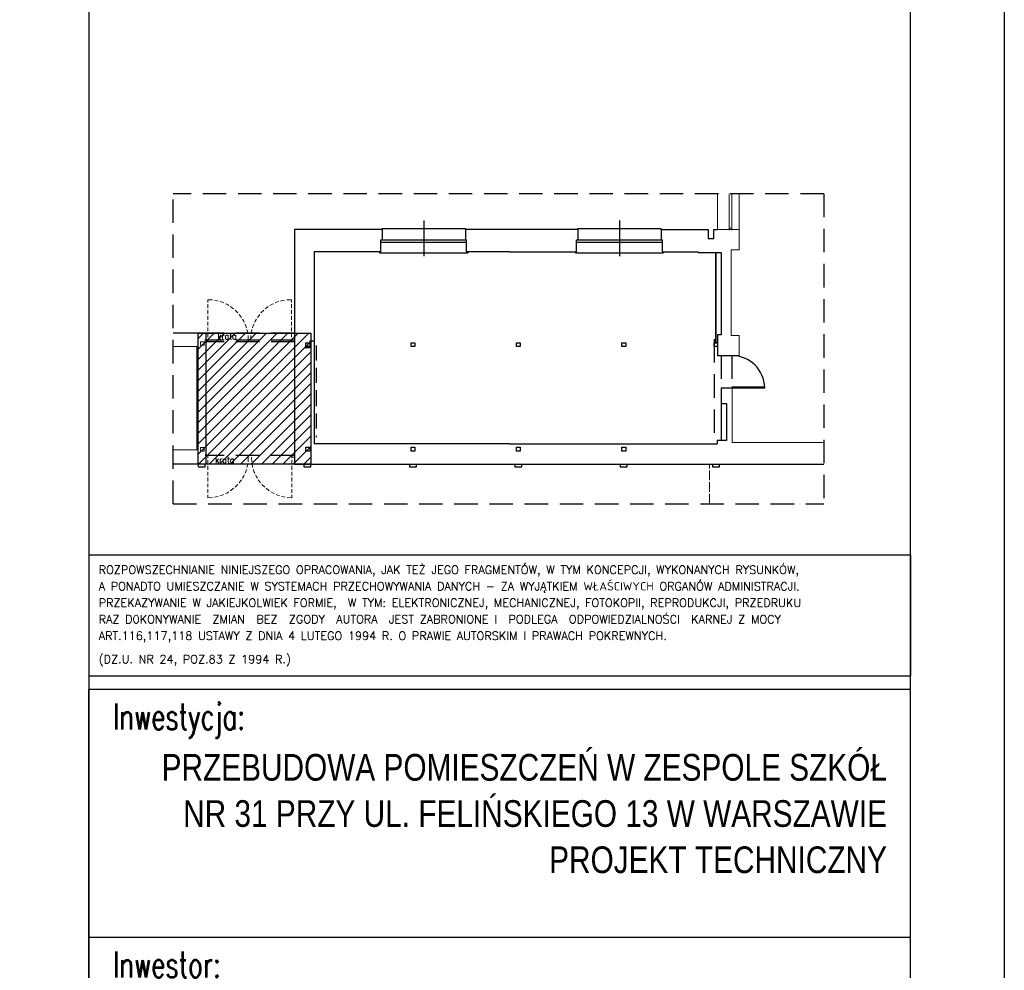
# Model space of a CAD drawing. Extents: x 678233 to 771511, y -128679 to -91169.
# Tile 44 of 62: x 760110 to 760530, y -94733 to -94327. Entities that reach past the tile are written whole.
import ezdxf
from ezdxf.enums import TextEntityAlignment as Align

# ---------------------------------------------------------------- set-up
doc = ezdxf.new("R2010")
doc.units = 0
doc.linetypes.add('DASHED', pattern=[0.75, 0.5, -0.25])
doc.linetypes.add('HIDDEN', pattern=[9.525, 6.35, -3.175])
doc.layers.get('Defpoints').update_dxf_attribs({"linetype": 'CONTINUOUS'})
for name, color, linetype in [('1_WYBURZENIA', 40, 'CONTINUOUS'), ('DRZWI', 2, 'CONTINUOUS'), ('hatch', 8, 'CONTINUOUS'), ('MEBLE', 4, 'CONTINUOUS'), ('OKNA', 4, 'CONTINUOUS'), ('PDF_686_ZS31_Felińskiego13_XRF_Parter$PR-ściany', 7, 'CONTINUOUS'), ('PDF_686_ZS31_Felińskiego13_XRF_Parter$SC-SLUPY', 7, 'CONTINUOUS'), ('PDF_686_ZS31_Felińskiego13_XRF_Parter$SCIANY', 7, 'CONTINUOUS'), ('PRZEKROJOWE', 7, 'CONTINUOUS'), ('PRZERYWANA', 9, 'DASHED'), ('ramka', 2, 'CONTINUOUS'), ('tabelka', 2, 'CONTINUOUS'), ('WIDOKOWE', 2, 'CONTINUOUS')]:
    doc.layers.add(name, color=color, linetype=linetype)
for name, color, linetype, true_color in [('PDF_686_ZS31_Felińskiego13_XRF_Parter$IA_1_widok', 9, 'CONTINUOUS', 0x808080), ('PDF_686_ZS31_Felińskiego13_XRF_Parter$OKNA', 9, 'CONTINUOUS', 0x808080), ('PDF_686_ZS31_Felińskiego13_XRF_Parter$powzabudowy', 9, 'CONTINUOUS', 0x808080), ('PDF_686_ZS31_Felińskiego13_XRF_Parter$TEKST', 9, 'CONTINUOUS', 0x808080), ('PDF_686_ZS31_Felińskiego13_XRF_Parter$widok', 9, 'CONTINUOUS', 0x808080), ('PDF_686_ZS31_Felińskiego13_XRF_Parter$widoki', 9, 'CONTINUOUS', 0x808080)]:
    doc.layers.add(name, color=color, linetype=linetype, true_color=true_color)
doc.styles.add('ARIAL_CE', font='arial.ttf')
doc.styles.add('ROMANS', font='romans.shx', dxfattribs={"width": 0.6})

# ---------------------------------------------------------------- blocks, each defined once
blk = doc.blocks.new('TABELKA NOWA 334')
at = {"layer": 'tabelka', "ltscale": 2}
for p, q in [((42790.44, -47472.2), (43615.44, -47472.2)), ((42790.44, -47472.2), (42790.44, -47593.62)), ((43615.44, -47472.2), (43615.44, -47593.62)), ((42790.44, -47593.62), (43615.44, -47593.62)), ((42790.44, -48703.2), (42790.44, -47607.39)), ((43615.44, -47607.39), (42790.44, -47607.39)), ((43615.44, -47856.34), (42790.44, -47856.34))]:
    blk.add_line(p, q, dxfattribs=at)
blk.add_lwpolyline([(42790.44, -49379.6), (43615.44, -49379.6), (43615.44, -47607.39), (42790.44, -47607.39)], close=True, dxfattribs=at)
at = {"layer": 'tabelka', "ltscale": 2, "style": 'ROMANS'}
for s, height, p in [('ROZPOWSZECHNIANIE NINIEJSZEGO OPRACOWANIA, JAK TEŻ JEGO FRAGMENTÓW, W TYM KONCEPCJI, WYKONANYCH RYSUNKÓW,', 8.28174, (42800.33, -47491.27)), ('A PONADTO UMIESZCZANIE W SYSTEMACH PRZECHOWYWANIA DANYCH - ZA WYJĄTKIEM WŁAŚCIWYCH ORGANÓW ADMINISTRACJI. ', 8.28174, (42800.33, -47507.83)), ('PRZEKAZYWANIE W JAKIEJKOLWIEK FORMIE,  W TYM: ELEKTRONICZNEJ, MECHANICZNEJ, FOTOKOPII, REPRODUKCJI, PRZEDRUKU', 8.28174, (42800.33, -47524.4)), ('RAZ D0KONYWANIE  ZMIAN  BEZ  ZGODY  AUTORA  JEST ZABRONIONE I  PODLEGA  ODPOWIEDZIALNOŚCI  KARNEJ Z MOCY ', 8.28174, (42800.33, -47540.96)), ('ART.116,117,118 USTAWY Z DNIA 4 LUTEGO 1994 R. O PRAWIE AUTORSKIM I PRAWACH POKREWNYCH.', 8.2817, (42800.33, -47557.52)), ('(DZ.U. NR 24, POZ.83 Z 1994 R.)', 8.2817, (42800.33, -47581.11))]:
    blk.add_text(s, height=height, rotation=359.9955, dxfattribs=at).set_placement(p)
at = {"layer": 'tabelka', "ltscale": 2, "style": 'ROMANS', "width": 0.7}
for s, height, p in [('Inwestycja:', 26.1738, (42814.67, -47647.64)), ('Inwestor:', 26.174, (42814.67, -47896.59))]:
    blk.add_text(s, height=height, dxfattribs=at).set_placement(p)
at = {"layer": 'tabelka', "ltscale": 2, "style": 'ARIAL_CE', "width": 0.8}
for tag, height, p in [('Inwestycja 1', 26.78, (43591.7, -47698.87)), ('Inwestycja 2', 26.78, (43591.7, -47745.28)), ('Inwestycja 3', 26.78, (43591.7, -47791.69)), ('Inwestycja 4', 26.78, (43591.7, -47838.1)), ('INWESTOR 1', 26.78, (43591.7, -47947.82)), ('INWESTOR 2', 26.78, (43591.7, -47994.23)), ('INWESTOR 3', 26.78, (43591.7, -48040.64)), ('INWESTOR 4', 26.78, (43591.7, -48087.05)), ('Adres 1', 26.78, (43591.7, -48196.77)), ('Adres 2', 26.78, (43591.7, -48243.18)), ('Adres 3', 26.78, (43591.7, -48289.59)), ('Adres 4', 26.78, (43591.7, -48336)), ('TEMAT1', 25.91, (43585.8, -49053)), ('TEMAT2', 25.91, (43585.8, -49097.9)), ('TEMAT3', 25.91, (43585.8, -49142.8))]:
    blk.add_attdef(tag, text='', height=height, dxfattribs=at).set_placement(p, align=Align.RIGHT)
at = {"layer": 'tabelka', "ltscale": 2, "style": 'ROMANS', "width": 0.7, "flags": 4}
for tag, p in [('arch. wn. Piotr Kostrzewski', (42814.67, -48813.79)), ('arch. wn. Artur Lewandowski', (42814.67, -48886.5)), ('....', (42814.67, -48959.2))]:
    blk.add_attdef(tag, p, '', height=26.17, dxfattribs=at)
at = {"layer": 'tabelka', "ltscale": 2, "style": 'ARIAL_CE', "width": 0.8}
for tag, height, p in [('1:20', 45.9, (43218.41, -49216.02)), ('A 12', 61.2, (43585.8, -49292.68)), ('sierpień 2013', 30.6, (43218.41, -49325.08))]:
    blk.add_attdef(tag, text='', height=height, dxfattribs=at).set_placement(p, align=Align.MIDDLE_RIGHT)

msp = doc.modelspace()

# ---------------------------------------------------------------- hatches: boundary and pattern name
at = {"layer": 'hatch'}
h = msp.add_hatch(dxfattribs=at)
h.set_pattern_fill('ANSI31', color=256)
h.set_pattern_definition([(45, (2374.9435, 1685), (-2.24506403, 2.24506403), [])])
h.paths.add_polyline_path([(760234.06, -94517.25), (760185.89, -94517.25), (760185.89, -94461.23), (760234.06, -94461.23)])

# ---------------------------------------------------------------- linework, layer by layer
at = {"layer": '1_WYBURZENIA'}
msp.add_lwpolyline([(760234.06, -94517.25), (760185.89, -94517.25), (760185.89, -94461.23), (760234.06, -94461.23)], close=True, dxfattribs=at)
at = {"layer": 'Defpoints'}
for p, q in [((760264.4, -94416.98), (760264.4, -94421.48)), ((760299.95, -94416.98), (760299.95, -94421.48)), ((760347.95, -94416.98), (760347.95, -94421.48)), ((760383.5, -94416.98), (760383.5, -94421.48)), ((760406, -94420.88), (760406, -94416.98)), ((760406, -94416.98), (760407.59, -94416.98)), ((760300.51, -94426.58), (760300.51, -94421.48)), ((760384.06, -94426.58), (760384.06, -94421.48)), ((760409.11, -94470.75), (760416.88, -94470.75)), ((760411.36, -94491.3), (760411.36, -94507.13)), ((760337.31, -94508.55), (760375.05, -94508.55)), ((760406.11, -94508.55), (760407.46, -94508.55)), ((760411.36, -94507.13), (760407.46, -94507.13)), ((760407.46, -94507.13), (760407.46, -94508.55))]:
    msp.add_line(p, q, dxfattribs=at)
msp.add_lwpolyline([(759479.97, -93921.74), (760529.97, -93921.74), (760529.97, -95406.74), (759479.97, -95406.74)], close=True, dxfattribs=at)
at = {"layer": 'DRZWI'}
for p, q in [((760413.72, -94484.24), (760427.75, -94484.24)), ((760413.72, -94484.55), (760427.75, -94484.55))]:
    msp.add_line(p, q, dxfattribs=at)
msp.add_arc((760413.72, -94484.87), 14.03, 1.2979, 89.9896, dxfattribs=at)
at = {"layer": 'MEBLE', "color": 8, "linetype": 'HIDDEN'}
for p, q in [((760236.22, -94466.6), (760236.22, -94486.1)), ((760236.22, -94486.1), (760236.22, -94505.6))]:
    msp.add_line(p, q, dxfattribs=at)
at = {"layer": 'MEBLE'}
msp.add_lwpolyline([(760406.86, -94465.35), (760406.86, -94465.35), (760406.86, -94426.88), (760406.86, -94426.88)], close=True, dxfattribs=at)
at = {"layer": 'OKNA'}
for p, q in [((760282.18, -94413.21), (760282.18, -94428.48)), ((760365.73, -94413.21), (760365.73, -94428.48)), ((760263.84, -94421.48), (760300.51, -94421.48)), ((760263.84, -94422.38), (760300.51, -94422.38)), ((760347.39, -94421.48), (760384.06, -94421.48)), ((760347.39, -94422.38), (760384.06, -94422.38))]:
    msp.add_line(p, q, dxfattribs=at)
at = {"layer": 'PDF_686_ZS31_Felińskiego13_XRF_Parter$IA_1_widok', "lineweight": 0}
msp.add_lwpolyline([(760416.88, -94417.33), (760416.88, -94401.74)], dxfattribs=at)
at = {"layer": 'PDF_686_ZS31_Felińskiego13_XRF_Parter$OKNA', "lineweight": 0}
for points in [[(760412.55, -94416.94), (760412.55, -94401.74)], [(760412.55, -94417.33), (760412.55, -94401.74)], [(760413.63, -94417.33), (760413.63, -94401.74)], [(760413.63, -94417.33), (760413.63, -94401.74)], [(760412.55, -94416.5), (760413.63, -94416.5)]]:
    msp.add_lwpolyline(points, dxfattribs=at)
at = {"layer": 'PDF_686_ZS31_Felińskiego13_XRF_Parter$powzabudowy', "lineweight": 0}
for points in [[(760404.15, -94519.09), (760404.15, -94517.24)], [(760404.15, -94523.54), (760404.15, -94521.76)], [(760404.15, -94528.06), (760404.15, -94526.28)], [(760404.15, -94532.58), (760404.15, -94530.8)]]:
    msp.add_lwpolyline(points, dxfattribs=at)
at = {"layer": 'PDF_686_ZS31_Felińskiego13_XRF_Parter$PR-ściany', "lineweight": 13}
msp.add_lwpolyline([(760175.25, -94467.02), (760180.98, -94467.02)], dxfattribs=at)
at = {"layer": 'PDF_686_ZS31_Felińskiego13_XRF_Parter$SC-SLUPY', "lineweight": 13}
msp.add_line((760407.59, -94416.98), (760416.88, -94416.98), dxfattribs=at)
at = {"layer": 'PDF_686_ZS31_Felińskiego13_XRF_Parter$SCIANY', "lineweight": 13}
for p, q in [((760416.88, -94425.73), (760416.88, -94416.98)), ((760413.44, -94462.32), (760413.44, -94425.73)), ((760413.44, -94425.73), (760416.88, -94425.73)), ((760416.88, -94462.32), (760413.44, -94462.32)), ((760416.88, -94470.75), (760416.88, -94462.32)), ((760180.98, -94467.02), (760185.37, -94467.02)), ((760185.37, -94467.02), (760185.37, -94511.05)), ((760413.76, -94507.95), (760413.76, -94484.55)), ((760452.93, -94507.95), (760413.76, -94507.95)), ((760185.37, -94511.05), (760175.25, -94511.05))]:
    msp.add_line(p, q, dxfattribs=at)
for points in [[(760186.9, -94464.98), (760188.42, -94464.98), (760188.42, -94466.44), (760186.9, -94466.44)], [(760186.9, -94511.63), (760188.42, -94511.63), (760188.42, -94510.1), (760186.9, -94510.1)]]:
    msp.add_lwpolyline(points, close=True, dxfattribs=at)
at = {"layer": 'PDF_686_ZS31_Felińskiego13_XRF_Parter$TEKST', "lineweight": 0}
msp.add_line((760198.41, -94514.92), (760199.42, -94514.92), dxfattribs=at)
for points in [[(760194.56, -94461.19), (760194.56, -94463.92)], [(760195.58, -94462.08), (760194.56, -94463.41)], [(760196.28, -94462.08), (760196.28, -94463.92)], [(760196.28, -94462.9), (760196.4, -94462.46), (760196.59, -94462.2), (760196.79, -94462.08), (760197.1, -94462.08)], [(760198.76, -94462.46), (760198.57, -94462.2), (760198.38, -94462.08), (760198.06, -94462.08), (760197.87, -94462.2), (760197.61, -94462.46), (760197.55, -94462.9), (760197.55, -94463.16), (760197.61, -94463.54), (760197.87, -94463.79), (760198.06, -94463.92), (760198.38, -94463.92), (760198.57, -94463.79), (760198.76, -94463.54)], [(760198.76, -94462.08), (760198.76, -94463.92)], [(760199.39, -94462.08), (760200.09, -94462.08)], [(760199.71, -94461.19), (760199.71, -94463.41), (760199.78, -94463.79), (760199.97, -94463.92), (760200.22, -94463.92)], [(760201.94, -94462.46), (760201.75, -94462.2), (760201.56, -94462.08), (760201.24, -94462.08), (760201.05, -94462.2), (760200.79, -94462.46), (760200.73, -94462.9), (760200.73, -94463.16), (760200.79, -94463.54), (760201.05, -94463.79), (760201.24, -94463.92), (760201.56, -94463.92), (760201.75, -94463.79), (760201.94, -94463.54)], [(760201.94, -94462.08), (760201.94, -94463.92)], [(760194.94, -94463.39), (760195.7, -94464.41)], [(760193.6, -94513.99), (760193.6, -94516.73)], [(760194.62, -94514.88), (760193.6, -94516.22)], [(760193.98, -94515.71), (760194.75, -94516.73)], [(760195.32, -94514.88), (760195.32, -94516.73)], [(760195.32, -94515.71), (760195.45, -94515.27), (760195.64, -94515.01), (760195.83, -94514.88), (760196.15, -94514.88)], [(760197.8, -94515.27), (760197.61, -94515.01), (760197.42, -94514.88), (760197.1, -94514.88), (760196.91, -94515.01), (760196.65, -94515.27), (760196.59, -94515.71), (760196.59, -94515.97), (760196.65, -94516.35), (760196.91, -94516.6), (760197.1, -94516.73), (760197.42, -94516.73), (760197.61, -94516.6), (760197.8, -94516.35)], [(760197.8, -94514.88), (760197.8, -94516.73)], [(760198.75, -94513.99), (760198.75, -94516.22), (760198.82, -94516.6), (760199.01, -94516.73), (760199.26, -94516.73)], [(760200.98, -94515.27), (760200.79, -94515.01), (760200.6, -94514.88), (760200.28, -94514.88), (760200.09, -94515.01), (760199.84, -94515.27), (760199.77, -94515.71), (760199.77, -94515.97), (760199.84, -94516.35), (760200.09, -94516.6), (760200.28, -94516.73), (760200.6, -94516.73), (760200.79, -94516.6), (760200.98, -94516.35)], [(760200.98, -94514.88), (760200.98, -94516.73)]]:
    msp.add_lwpolyline(points, dxfattribs=at)
at = {"layer": 'PDF_686_ZS31_Felińskiego13_XRF_Parter$widok', "lineweight": 0}
for points in [[(760192.05, -94447.11), (760190.08, -94446.98), (760190.08, -94448.13)], [(760190.08, -94448.95), (760190.08, -94450.61)], [(760194.53, -94447.55), (760194.21, -94447.49), (760192.88, -94447.23)], [(760196.82, -94448.38), (760196.19, -94448.06), (760195.3, -94447.81)], [(760199.05, -94449.53), (760198.1, -94448.95), (760197.59, -94448.7)], [(760201.02, -94450.93), (760199.88, -94450.04), (760199.75, -94449.91)], [(760214.58, -94450.93), (760215.72, -94450.04), (760215.85, -94449.91)], [(760216.55, -94449.53), (760217.51, -94448.95), (760218.01, -94448.7)], [(760218.78, -94448.38), (760219.41, -94448.06), (760220.31, -94447.81)], [(760221.07, -94447.55), (760221.39, -94447.49), (760222.72, -94447.23)], [(760223.82, -94447.11), (760225.8, -94446.98), (760225.8, -94448.13)], [(760225.8, -94448.95), (760225.8, -94450.61)], [(760190.08, -94451.44), (760190.08, -94453.09)], [(760190.08, -94453.92), (760190.08, -94455.57)], [(760202.87, -94452.64), (760201.66, -94451.44)], [(760204.4, -94454.55), (760204.27, -94454.43), (760203.38, -94453.28)], [(760211.21, -94454.55), (760211.33, -94454.43), (760212.22, -94453.28)], [(760212.73, -94452.64), (760213.94, -94451.44)], [(760225.8, -94451.44), (760225.8, -94453.09)], [(760225.8, -94453.92), (760225.8, -94455.57)], [(760190.08, -94456.4), (760190.08, -94458.05)], [(760190.08, -94458.88), (760190.08, -94460.47)], [(760205.61, -94456.72), (760205.35, -94456.21), (760204.78, -94455.25)], [(760206.5, -94459.01), (760206.24, -94458.12), (760205.92, -94457.48)], [(760209.11, -94459.01), (760209.36, -94458.12), (760209.68, -94457.48)], [(760210, -94456.72), (760210.25, -94456.21), (760210.82, -94455.25)], [(760225.8, -94456.4), (760225.8, -94458.05)], [(760225.8, -94458.88), (760225.8, -94460.47)], [(760190.08, -94461.3), (760190.08, -94462.95)], [(760207.07, -94461.43), (760206.81, -94460.09), (760206.75, -94459.77)], [(760207.32, -94464.23), (760207.2, -94462.25)], [(760208.28, -94464.23), (760208.41, -94462.25)], [(760208.53, -94461.43), (760208.79, -94460.09), (760208.85, -94459.77)], [(760225.77, -94461.3), (760225.77, -94462.95)], [(760190.08, -94463.78), (760190.08, -94464.99), (760189.31, -94464.99)], [(760190.08, -94464.23), (760189.31, -94464.23)], [(760225.77, -94463.78), (760225.77, -94464.99), (760226.54, -94464.99)], [(760190.08, -94514.65), (760190.08, -94513.5), (760189.31, -94513.5)], [(760190.08, -94513.5), (760189.31, -94513.5)], [(760227.05, -94513.5), (760225.72, -94513.5)], [(760225.91, -94514.65), (760225.91, -94513.5), (760226.67, -94513.5)], [(760227.05, -94513.5), (760226.03, -94513.5)], [(760190.08, -94517.13), (760190.08, -94515.47)], [(760207.07, -94517.06), (760206.81, -94518.34), (760206.75, -94518.66)], [(760207.32, -94514.26), (760207.2, -94516.24)], [(760208.66, -94514.26), (760208.79, -94516.24)], [(760208.91, -94517.06), (760209.17, -94518.34), (760209.23, -94518.66)], [(760225.91, -94517.13), (760225.91, -94515.47)], [(760227.05, -94514.26), (760226.03, -94514.26)], [(760404.15, -94517.43), (760404.15, -94519.09)], [(760190.08, -94519.61), (760190.08, -94517.96)], [(760190.08, -94522.09), (760190.08, -94520.44)], [(760205.61, -94521.71), (760205.35, -94522.28), (760204.78, -94523.17)], [(760206.5, -94519.42), (760206.24, -94520.37), (760205.92, -94521.01)], [(760209.49, -94519.42), (760209.74, -94520.37), (760210.06, -94521.01)], [(760210.38, -94521.71), (760210.63, -94522.28), (760211.2, -94523.17)], [(760225.91, -94519.61), (760225.91, -94517.96)], [(760225.91, -94522.09), (760225.91, -94520.44)], [(760404.15, -94519.92), (760404.15, -94521.57)], [(760190.08, -94524.57), (760190.08, -94522.92)], [(760190.08, -94526.99), (760190.08, -94525.4)], [(760202.87, -94525.85), (760201.66, -94526.99)], [(760204.4, -94523.87), (760204.27, -94524.07), (760203.38, -94525.21)], [(760211.59, -94523.87), (760211.71, -94524.07), (760212.6, -94525.21)], [(760213.11, -94525.85), (760214.32, -94526.99)], [(760225.91, -94524.57), (760225.91, -94522.92)], [(760225.91, -94526.99), (760225.91, -94525.4)], [(760404.15, -94522.4), (760404.15, -94524.05)], [(760404.15, -94524.88), (760404.15, -94526.53)], [(760190.08, -94529.47), (760190.08, -94527.82)], [(760192.05, -94531.38), (760190.08, -94531.51), (760190.08, -94530.3)], [(760196.82, -94530.11), (760196.19, -94530.37), (760195.3, -94530.62)], [(760199.05, -94528.97), (760198.1, -94529.54), (760197.59, -94529.73)], [(760201.02, -94527.5), (760199.88, -94528.46), (760199.75, -94528.52)], [(760214.96, -94527.5), (760216.1, -94528.46), (760216.23, -94528.52)], [(760216.93, -94528.97), (760217.89, -94529.54), (760218.4, -94529.73)], [(760219.16, -94530.11), (760219.8, -94530.37), (760220.69, -94530.62)], [(760223.93, -94531.38), (760225.91, -94531.51), (760225.91, -94530.3)], [(760225.91, -94529.47), (760225.91, -94527.82)], [(760404.15, -94527.36), (760404.15, -94529.02)], [(760404.15, -94529.84), (760404.15, -94531.5)], [(760194.53, -94530.87), (760194.21, -94531), (760192.88, -94531.26)], [(760221.45, -94530.87), (760221.77, -94531), (760223.1, -94531.26)], [(760404.15, -94532.33), (760404.15, -94533.98)]]:
    msp.add_lwpolyline(points, dxfattribs=at)
at = {"layer": 'PDF_686_ZS31_Felińskiego13_XRF_Parter$widoki', "lineweight": 0}
for points in [[(760407.59, -94416.94), (760407.59, -94401.74)], [(760407.59, -94417.01), (760407.59, -94401.74)]]:
    msp.add_lwpolyline(points, dxfattribs=at)
at = {"layer": 'PRZEKROJOWE'}
for p, q in [((760264.4, -94416.98), (760227.05, -94416.98)), ((760227.05, -94416.98), (760227.05, -94517.25)), ((760347.95, -94416.98), (760299.95, -94416.98)), ((760383.5, -94416.98), (760403.6, -94416.98)), ((760403.6, -94416.98), (760403.6, -94420.88)), ((760403.6, -94420.88), (760406, -94420.88)), ((760263.84, -94426.58), (760263.84, -94421.48)), ((760347.39, -94426.58), (760347.39, -94421.48)), ((760235.41, -94426.58), (760235.41, -94464.75)), ((760263.84, -94426.58), (760235.41, -94426.58)), ((760318.59, -94426.58), (760300.51, -94426.58)), ((760318.59, -94426.58), (760347.39, -94426.58)), ((760384.06, -94426.58), (760399.36, -94426.58)), ((760399.36, -94426.58), (760399.36, -94426.88)), ((760399.36, -94426.88), (760409.11, -94426.88)), ((760409.11, -94426.88), (760409.11, -94461.98)), ((760189.18, -94461.23), (760175.25, -94461.23)), ((760189.18, -94461.23), (760189.18, -94517.25)), ((760409.11, -94461.98), (760407.61, -94461.98)), ((760407.61, -94461.98), (760407.61, -94467)), ((760235.41, -94464.75), (760233.61, -94464.75)), ((760233.61, -94464.75), (760233.61, -94467.6)), ((760235.41, -94464.75), (760235.41, -94508.55)), ((760407.61, -94467), (760407.61, -94470.75)), ((760233.61, -94467.6), (760231.36, -94467.6)), ((760407.61, -94470.75), (760409.11, -94470.75)), ((760409.11, -94484.55), (760413.76, -94484.55)), ((760409.11, -94484.55), (760409.11, -94491.3)), ((760409.11, -94491.3), (760411.36, -94491.3)), ((760318.59, -94508.55), (760235.41, -94508.55)), ((760318.59, -94508.55), (760407.46, -94508.55)), ((760369.06, -94509.3), (760368.99, -94509.3)), ((760189.18, -94517.25), (760175.25, -94517.25)), ((760227.05, -94517.25), (760413.46, -94517.25)), ((760227.05, -94517.25), (760452.93, -94517.25))]:
    msp.add_line(p, q, dxfattribs=at)
for points in [[(760231.89, -94465.35), (760233.54, -94465.35), (760233.54, -94467), (760231.89, -94467)], [(760276.81, -94465.35), (760278.46, -94465.35), (760278.46, -94467), (760276.81, -94467)], [(760321.74, -94465.35), (760323.39, -94465.35), (760323.39, -94467), (760321.74, -94467)], [(760321.74, -94465.35), (760323.39, -94465.35), (760323.39, -94467), (760321.74, -94467)], [(760366.74, -94465.35), (760368.39, -94465.35), (760368.39, -94467), (760366.74, -94467)], [(760406.11, -94465.35), (760407.61, -94465.35), (760407.61, -94467), (760406.11, -94467)], [(760231.89, -94509.98), (760233.54, -94509.98), (760233.54, -94511.63), (760231.89, -94511.63)], [(760276.81, -94509.98), (760278.46, -94509.98), (760278.46, -94511.63), (760276.81, -94511.63)], [(760321.74, -94509.98), (760323.39, -94509.98), (760323.39, -94511.63), (760321.74, -94511.63)], [(760366.74, -94509.98), (760368.39, -94509.98), (760368.39, -94511.63), (760366.74, -94511.63)]]:
    msp.add_lwpolyline(points, close=True, dxfattribs=at)
at = {"layer": 'PRZERYWANA', "ltscale": 20}
for p, q in [((760452.93, -94401.74), (760175.25, -94401.74)), ((760175.25, -94534.16), (760175.25, -94401.74)), ((760452.93, -94401.74), (760452.93, -94534.16)), ((760227.05, -94461.23), (760188.8, -94461.23)), ((760227.05, -94464.23), (760188.8, -94464.23)), ((760227.05, -94464.99), (760188.8, -94464.99)), ((760406.11, -94463.81), (760406.11, -94508.55)), ((760409.11, -94470.75), (760409.11, -94484.55)), ((760413.72, -94470.75), (760413.72, -94484.55)), ((760227.05, -94513.5), (760188.93, -94513.5)), ((760227.05, -94513.5), (760218.54, -94513.5)), ((760227.05, -94517.25), (760188.93, -94517.25)), ((760175.25, -94534.16), (760452.93, -94534.16))]:
    msp.add_line(p, q, dxfattribs=at)
for points in [[(760185.95, -94517.25), (760185.95, -94518.3), (760188.95, -94518.3), (760188.95, -94518.3), (760188.95, -94517.25)], [(760231.06, -94517.25), (760231.06, -94518.3), (760234.06, -94518.3), (760234.06, -94518.3), (760234.06, -94517.25)], [(760276.06, -94517.25), (760276.06, -94518.3), (760279.06, -94518.3), (760279.06, -94518.3), (760279.06, -94517.25)], [(760321.06, -94517.25), (760321.06, -94518.3), (760324.06, -94518.3), (760324.06, -94518.3), (760324.06, -94517.25)], [(760366.06, -94517.25), (760366.06, -94518.3), (760369.06, -94518.3), (760369.06, -94518.3), (760369.06, -94517.25)], [(760405.44, -94517.25), (760405.44, -94518.3), (760408.44, -94518.3), (760408.44, -94518.3), (760408.44, -94517.25)]]:
    msp.add_lwpolyline(points, dxfattribs=at)
at = {"layer": 'tabelka'}
msp.add_lwpolyline([(760139.26, -95366.74), (760489.97, -95366.74), (760489.97, -93961.74), (760139.26, -93961.74)], close=True, dxfattribs=at)
at = {"layer": 'WIDOKOWE'}
for p, q in [((760264.4, -94416.53), (760299.95, -94416.53)), ((760264.4, -94416.98), (760264.4, -94416.53)), ((760299.95, -94416.98), (760299.95, -94416.53)), ((760347.95, -94416.53), (760383.5, -94416.53)), ((760347.95, -94416.98), (760347.95, -94416.53)), ((760383.5, -94416.98), (760383.5, -94416.53)), ((760263.37, -94426.58), (760263.37, -94427.03)), ((760263.37, -94427.03), (760300.96, -94427.03)), ((760300.96, -94426.58), (760300.96, -94427.03)), ((760346.92, -94426.58), (760346.92, -94427.03)), ((760346.92, -94427.03), (760384.51, -94427.03)), ((760384.51, -94426.58), (760384.51, -94427.03)), ((760409.11, -94491.3), (760409.11, -94507.13))]:
    msp.add_line(p, q, dxfattribs=at)

# ---------------------------------------------------------------- block references
at = {"layer": 'ramka'}
ref = msp.add_blockref('TABELKA NOWA 334', (741948.97, -74375.39), dxfattribs=dict(at, xscale=0.425101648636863, yscale=0.425101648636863, zscale=0.425101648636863))
ref.add_attrib('Inwestycja 1', 'PRZEBUDOWA POMIESZCZEŃ W ZESPOLE SZKÓŁ', dxfattribs={"layer": 'tabelka', "ltscale": 2, "height": 11.3822, "style": 'ARIAL_CE', "width": 0.8}).set_placement((760479.88, -94652.26), align=Align.RIGHT)
ref.add_attrib('Inwestycja 2', ' NR 31 PRZY UL. FELIŃSKIEGO 13 W WARSZAWIE', dxfattribs={"layer": 'tabelka', "ltscale": 2, "height": 11.3822, "style": 'ARIAL_CE', "width": 0.8}).set_placement((760479.88, -94671.99), align=Align.RIGHT)
ref.add_attrib('Inwestycja 3', 'PROJEKT TECHNICZNY', dxfattribs={"layer": 'tabelka', "ltscale": 2, "height": 11.3822, "style": 'ARIAL_CE', "width": 0.8}).set_placement((760479.88, -94691.72), align=Align.RIGHT)

doc.saveas('drawing.dxf')
